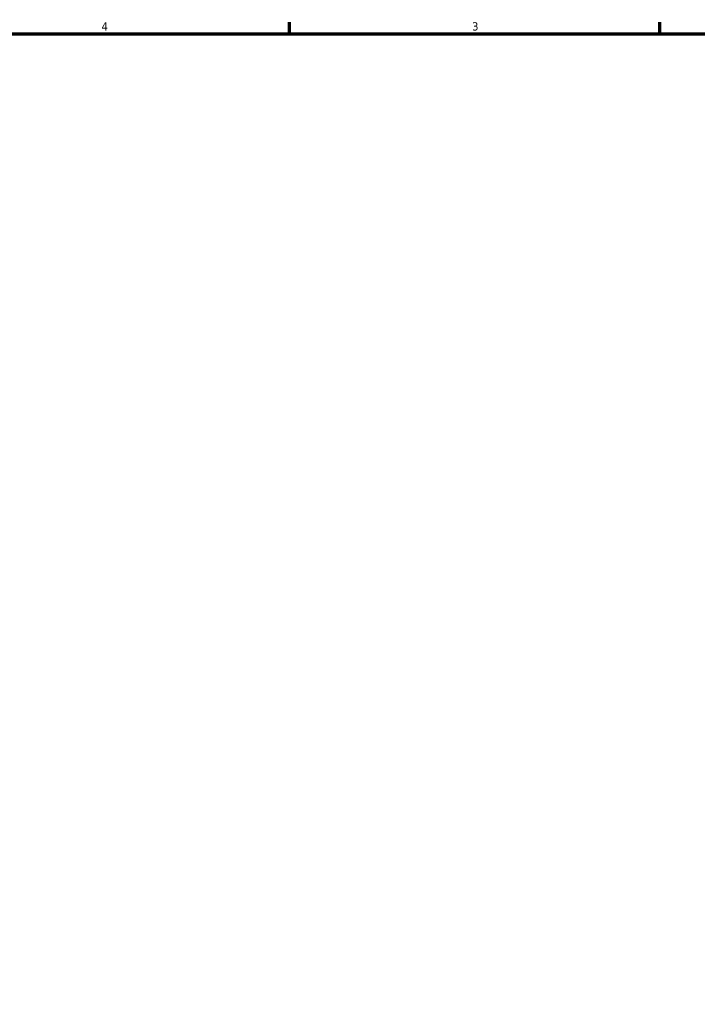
# Model space of a CAD drawing. Header units: inches. Extents: x -1.6 to 37.8, y -1.1 to 21.4.
# Tile 5 of 6: x 18.2 to 25.9, y 9.9 to 21.2. Entities that reach past the tile are written whole.
import ezdxf

# ---------------------------------------------------------------- set-up
doc = ezdxf.new("R2010")
doc.units = ezdxf.units.IN
doc.header["$MEASUREMENT"] = 0
doc.layers.add('Border (ANSI)', color=7, linetype='Continuous', lineweight=70)
doc.styles.add('Note Text (ANSI)', font='tahoma.ttf')

# ---------------------------------------------------------------- blocks, each defined once
blk = doc.blocks.new('Borders Default Border')
at = {"layer": 'Border (ANSI)'}
for p, q in [((21.25, 21), (21.25, 21.134)), ((25.5, 21), (25.5, 21.134))]:
    blk.add_line(p, q, dxfattribs=at)
at = {"layer": 'Border (ANSI)', "flags": 128}
blk.add_lwpolyline([(0.5, 1), (0.5, 21), (33.5, 21), (33.5, 1), (0.5, 1)], dxfattribs=at)
at = {"layer": 'Border (ANSI)', "color": 5, "true_color": 0x0000ff, "char_height": 0.0945, "attachment_point": 7, "style": 'Note Text (ANSI)'}
for s, insert in [('4', (19.092, 21.04)), ('3', (23.346, 21.038))]:
    blk.add_mtext(s, dxfattribs=dict(at, insert=insert))

msp = doc.modelspace()

# ---------------------------------------------------------------- block references
msp.add_blockref('Borders Default Border', (0, 0))

doc.saveas('drawing.dxf')
